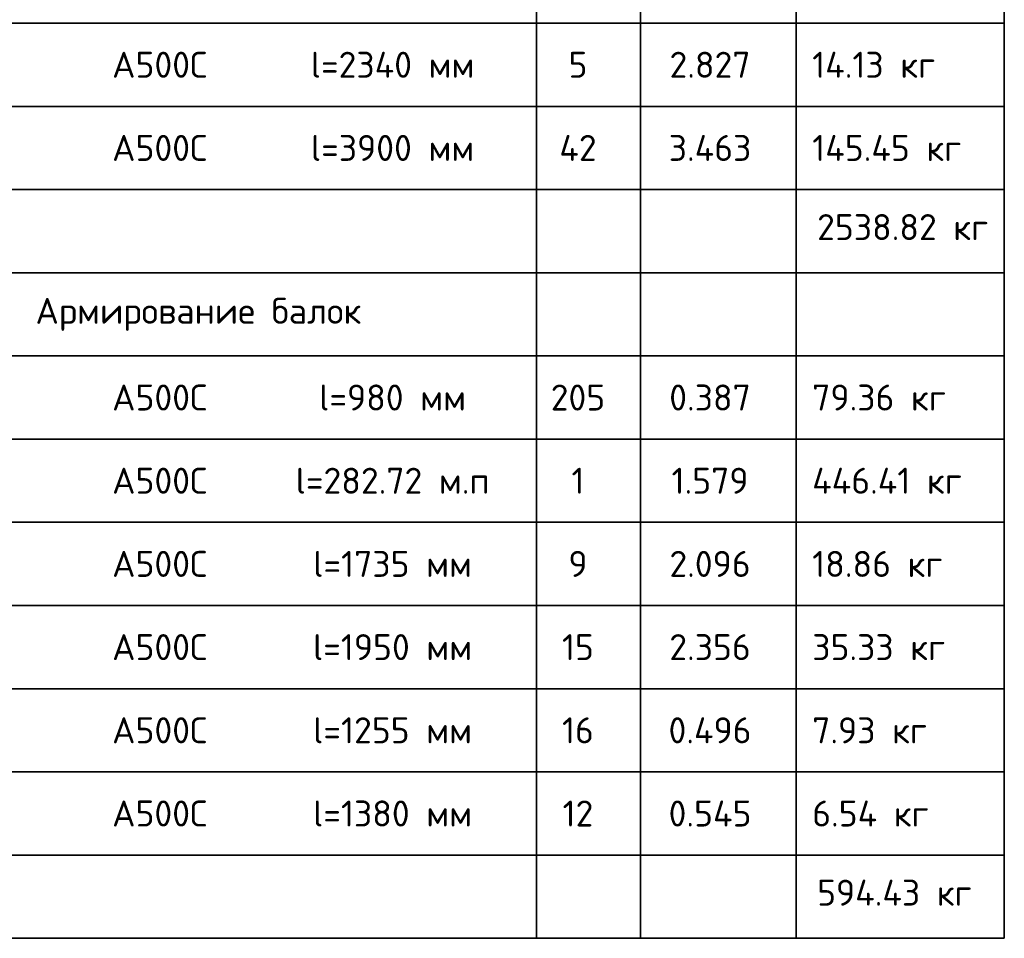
# Model space of a CAD drawing. Header units: metres. Extents: x -38 to 114, y -15 to 21.
# Tile 51 of 244: x 85.23 to 89.96, y -12.49 to -8.08. Entities that reach past the tile are written whole.
import ezdxf

# ---------------------------------------------------------------- set-up
doc = ezdxf.new("R2010")
doc.units = ezdxf.units.M
doc.styles.add('ISOCPEUR', font='txt')

msp = doc.modelspace()

# ---------------------------------------------------------------- linework, layer by layer
at = {"color": 7, "linetype": 'Continuous', "lineweight": 35, "transparency": 33554687}
for p, q in [((87.7114, -7.6927), (87.7114, -8.0927)), ((88.2114, -7.6927), (88.2114, -8.0927)), ((88.9614, -7.6927), (88.9614, -8.0927)), ((89.9614, -7.6927), (89.9614, -8.0927)), ((80.7114, -8.0927), (89.9614, -8.0927)), ((89.9614, -8.0927), (80.7114, -8.0927)), ((87.7114, -8.0927), (87.7114, -8.4927)), ((88.2114, -8.0927), (88.2114, -8.4927)), ((88.9614, -8.0927), (88.9614, -8.4927)), ((89.9614, -8.0927), (89.9614, -8.4927)), ((80.7114, -8.4927), (89.9614, -8.4927)), ((89.9614, -8.4927), (80.7114, -8.4927)), ((87.7114, -8.4927), (87.7114, -8.8927)), ((88.2114, -8.4927), (88.2114, -8.8927)), ((88.9614, -8.4927), (88.9614, -8.8927)), ((89.9614, -8.4927), (89.9614, -8.8927)), ((80.7114, -8.8927), (89.9614, -8.8927)), ((87.7114, -8.8927), (87.7114, -9.2927)), ((88.2114, -8.8927), (88.2114, -9.2927)), ((88.9614, -8.8927), (88.9614, -9.2927)), ((89.9614, -9.2927), (89.9614, -8.8927)), ((80.7114, -9.2927), (89.9614, -9.2927)), ((87.7114, -9.2927), (87.7114, -9.6927)), ((88.2114, -9.2927), (88.2114, -9.6927)), ((88.9614, -9.2927), (88.9614, -9.6927)), ((89.9614, -9.2927), (89.9614, -9.6927)), ((89.9614, -9.6927), (80.7114, -9.6927)), ((87.7114, -9.6927), (87.7114, -10.0927)), ((88.2114, -9.6927), (88.2114, -10.0927)), ((88.9614, -9.6927), (88.9614, -10.0927)), ((89.9614, -9.6927), (89.9614, -10.0927)), ((80.7114, -10.0927), (89.9614, -10.0927)), ((89.9614, -10.0927), (80.7114, -10.0927)), ((87.7114, -10.0927), (87.7114, -10.4927)), ((88.2114, -10.0927), (88.2114, -10.4927)), ((88.9614, -10.0927), (88.9614, -10.4927)), ((89.9614, -10.0927), (89.9614, -10.4927)), ((80.7114, -10.4927), (89.9614, -10.4927)), ((89.9614, -10.4927), (80.7114, -10.4927)), ((87.7114, -10.4927), (87.7114, -10.8927)), ((88.2114, -10.4927), (88.2114, -10.8927)), ((88.9614, -10.4927), (88.9614, -10.8927)), ((89.9614, -10.4927), (89.9614, -10.8927)), ((80.7114, -10.8927), (89.9614, -10.8927)), ((89.9614, -10.8927), (80.7114, -10.8927)), ((87.7114, -10.8927), (87.7114, -11.2927)), ((88.2114, -10.8927), (88.2114, -11.2927)), ((88.9614, -10.8927), (88.9614, -11.2927)), ((89.9614, -10.8927), (89.9614, -11.2927)), ((80.7114, -11.2927), (89.9614, -11.2927)), ((89.9614, -11.2927), (80.7114, -11.2927)), ((87.7114, -11.2927), (87.7114, -11.6927)), ((88.2114, -11.2927), (88.2114, -11.6927)), ((88.9614, -11.2927), (88.9614, -11.6927)), ((89.9614, -11.2927), (89.9614, -11.6927)), ((80.7114, -11.6927), (89.9614, -11.6927)), ((89.9614, -11.6927), (80.7114, -11.6927)), ((87.7114, -11.6927), (87.7114, -12.0927)), ((88.2114, -11.6927), (88.2114, -12.0927)), ((88.9614, -11.6927), (88.9614, -12.0927)), ((89.9614, -11.6927), (89.9614, -12.0927)), ((80.7114, -12.0927), (89.9614, -12.0927)), ((87.7114, -12.0927), (87.7114, -12.4927)), ((88.2114, -12.0927), (88.2114, -12.4927)), ((88.9614, -12.0927), (88.9614, -12.4927)), ((89.9614, -12.4927), (89.9614, -12.0927)), ((80.7114, -12.4927), (89.9614, -12.4927))]:
    msp.add_line(p, q, dxfattribs=at)
at = {"color": 7, "linetype": 'Continuous', "lineweight": 13, "transparency": 33554687}
for p, q in [((89.9614, -8.0927), (80.7114, -8.0927)), ((89.9614, -8.4927), (80.7114, -8.4927)), ((89.9614, -8.8927), (80.7114, -8.8927)), ((89.9614, -10.0927), (80.7114, -10.0927)), ((89.9614, -10.4927), (80.7114, -10.4927)), ((89.9614, -10.8927), (80.7114, -10.8927)), ((89.9614, -11.2927), (80.7114, -11.2927)), ((89.9614, -11.6927), (80.7114, -11.6927)), ((89.9614, -12.0927), (80.7114, -12.0927))]:
    msp.add_line(p, q, dxfattribs=at)

# ---------------------------------------------------------------- texts
at = {"color": 7, "linetype": 'Continuous', "lineweight": 35, "transparency": 33554687, "char_height": 0.0625, "style": 'ISOCPEUR'}
for s, insert, width, attachment_point in [('\\A1;{\\fISOCPEUR|i0|b0;\\H0.125000;\\W1.000000;\\C7;А500С}\\P', (85.9007, -8.2927), 0.521795, 5), ('\\A1;{\\fISOCPEUR|i0|b0;\\H0.125000;\\W1.000000;\\C7;l=2340 мм}\\P', (87.0202, -8.2927), 0.835547, 5), ('\\A1;{\\fISOCPEUR|i0|b0;\\H0.125000;\\W1.000000;\\C7;5}\\P', (87.9114, -8.2927), 0.136111, 5), ('\\A1;{\\fISOCPEUR|i0|b0;\\H0.125000;\\W1.000000;\\C7;2.827}\\P', (88.5464, -8.2927), 0.446212, 5), ('\\A1;{\\fISOCPEUR|i0|b0;\\H0.125000;\\W1.000000;\\C7;14.13 кг}\\P', (89.0377, -8.2927), 0.655556, 4), ('\\A1;{\\fISOCPEUR|i0|b0;\\H0.125000;\\W1.000000;\\C7;А500С}\\P', (85.9007, -8.6927), 0.521795, 5), ('\\A1;{\\fISOCPEUR|i0|b0;\\H0.125000;\\W1.000000;\\C7;l=3900 мм}\\P', (87.0202, -8.6927), 0.823016, 5), ('\\A1;{\\fISOCPEUR|i0|b0;\\H0.125000;\\W1.000000;\\C7;42}\\P', (87.9114, -8.6927), 0.242647, 5), ('\\A1;{\\fISOCPEUR|i0|b0;\\H0.125000;\\W1.000000;\\C7;3.463}\\P', (88.5464, -8.6927), 0.458824, 5), ('\\A1;{\\fISOCPEUR|i0|b0;\\H0.125000;\\W1.000000;\\C7;145.45 кг}\\P', (89.0377, -8.6927), 0.783468, 4), ('\\A1;{\\fISOCPEUR|i0|b0;\\H0.125000;\\W1.000000;\\C7;2538.82 кг}\\P', (89.0612, -9.0732), 0.873134, 4), ('\\A1;{\\fISOCPEUR|i0|b0;\\H0.125000;\\W1.000000;\\C7;А500С}\\P', (85.9007, -9.8927), 0.521795, 5), ('\\A1;{\\fISOCPEUR|i0|b0;\\H0.125000;\\W1.000000;\\C7;l=980 мм}\\P', (87.0202, -9.8927), 0.735268, 5), ('\\A1;{\\fISOCPEUR|i0|b0;\\H0.125000;\\W1.000000;\\C7;205}\\P', (87.9114, -9.8927), 0.319565, 5), ('\\A1;{\\fISOCPEUR|i0|b0;\\H0.125000;\\W1.000000;\\C7;0.387}\\P', (88.5464, -9.8927), 0.446212, 5), ('\\A1;{\\fISOCPEUR|i0|b0;\\H0.125000;\\W1.000000;\\C7;79.36 кг}\\P', (89.0377, -9.8927), 0.697642, 4), ('\\A1;{\\fISOCPEUR|i0|b0;\\H0.125000;\\W1.000000;\\C7;l=282.72 м.п}\\P', (87.0202, -10.2927), 0.973333, 5), ('\\A1;{\\fISOCPEUR|i0|b0;\\H0.125000;\\W1.000000;\\C7;А500С}\\P', (85.9007, -10.2927), 0.521795, 5), ('\\A1;{\\fISOCPEUR|i0|b0;\\H0.125000;\\W1.000000;\\C7;1}\\P', (87.9114, -10.2927), 0.097222, 5), ('\\A1;{\\fISOCPEUR|i0|b0;\\H0.125000;\\W1.000000;\\C7;1.579}\\P', (88.5464, -10.2927), 0.417424, 5), ('\\A1;{\\fISOCPEUR|i0|b0;\\H0.125000;\\W1.000000;\\C7;446.41 кг}\\P', (89.0377, -10.2927), 0.796032, 4), ('\\A1;{\\fISOCPEUR|i0|b0;\\H0.125000;\\W1.000000;\\C7;l=1735 мм}\\P', (87.0202, -10.6927), 0.796032, 5), ('\\A1;{\\fISOCPEUR|i0|b0;\\H0.125000;\\W1.000000;\\C7;А500С}\\P', (85.9007, -10.6927), 0.521795, 5), ('\\A1;{\\fISOCPEUR|i0|b0;\\H0.125000;\\W1.000000;\\C7;9}\\P', (87.9114, -10.6927), 0.136111, 5), ('\\A1;{\\fISOCPEUR|i0|b0;\\H0.125000;\\W1.000000;\\C7;2.096}\\P', (88.5464, -10.6927), 0.446212, 5), ('\\A1;{\\fISOCPEUR|i0|b0;\\H0.125000;\\W1.000000;\\C7;18.86 кг}\\P', (89.0377, -10.6927), 0.670283, 4), ('\\A1;{\\fISOCPEUR|i0|b0;\\H0.125000;\\W1.000000;\\C7;l=1950 мм}\\P', (87.0202, -11.0927), 0.796032, 5), ('\\A1;{\\fISOCPEUR|i0|b0;\\H0.125000;\\W1.000000;\\C7;А500С}\\P', (85.9007, -11.0927), 0.521795, 5), ('\\A1;{\\fISOCPEUR|i0|b0;\\H0.125000;\\W1.000000;\\C7;15}\\P', (87.9114, -11.0927), 0.196875, 5), ('\\A1;{\\fISOCPEUR|i0|b0;\\H0.125000;\\W1.000000;\\C7;2.356}\\P', (88.5464, -11.0927), 0.446212, 5), ('\\A1;{\\fISOCPEUR|i0|b0;\\H0.125000;\\W1.000000;\\C7;35.33 кг}\\P', (89.0377, -11.0927), 0.697642, 4), ('\\A1;{\\fISOCPEUR|i0|b0;\\H0.125000;\\W1.000000;\\C7;l=1255 мм}\\P', (87.0202, -11.4927), 0.796032, 5), ('\\A1;{\\fISOCPEUR|i0|b0;\\H0.125000;\\W1.000000;\\C7;А500С}\\P', (85.9007, -11.4927), 0.521795, 5), ('\\A1;{\\fISOCPEUR|i0|b0;\\H0.125000;\\W1.000000;\\C7;16}\\P', (87.9114, -11.4927), 0.196875, 5), ('\\A1;{\\fISOCPEUR|i0|b0;\\H0.125000;\\W1.000000;\\C7;0.496}\\P', (88.5464, -11.4927), 0.458824, 5), ('\\A1;{\\fISOCPEUR|i0|b0;\\H0.125000;\\W1.000000;\\C7;7.93 кг}\\P', (89.0377, -11.4927), 0.609783, 4), ('\\A1;{\\fISOCPEUR|i0|b0;\\H0.125000;\\W1.000000;\\C7;l=1380 мм}\\P', (87.0202, -11.8927), 0.796032, 5), ('\\A1;{\\fISOCPEUR|i0|b0;\\H0.125000;\\W1.000000;\\C7;А500С}\\P', (85.9007, -11.8927), 0.521795, 5), ('\\A1;{\\fISOCPEUR|i0|b0;\\H0.125000;\\W1.000000;\\C7;12}\\P', (87.9114, -11.8927), 0.196875, 5), ('\\A1;{\\fISOCPEUR|i0|b0;\\H0.125000;\\W1.000000;\\C7;0.545}\\P', (88.5464, -11.8927), 0.458824, 5), ('\\A1;{\\fISOCPEUR|i0|b0;\\H0.125000;\\W1.000000;\\C7;6.54 кг}\\P', (89.0377, -11.8927), 0.62234, 4), ('\\A1;{\\fISOCPEUR|i0|b0;\\H0.125000;\\W1.000000;\\C7;594.43 кг}\\P', (89.0612, -12.2732), 0.810484, 4)]:
    msp.add_mtext(s, dxfattribs=dict(at, insert=insert, width=width, attachment_point=attachment_point))
at = {"color": 7, "linetype": 'Continuous', "lineweight": 13, "transparency": 33554687, "insert": (86.0864, -9.4927), "char_height": 0.0625, "width": 1.599, "attachment_point": 5, "style": 'ISOCPEUR'}
msp.add_mtext('\\A1;{\\fISOCPEUR|i0|b0;\\H0.125000;\\W1.000000;\\C7;Армирование балок}\\P', dxfattribs=at)

doc.saveas('drawing.dxf')
